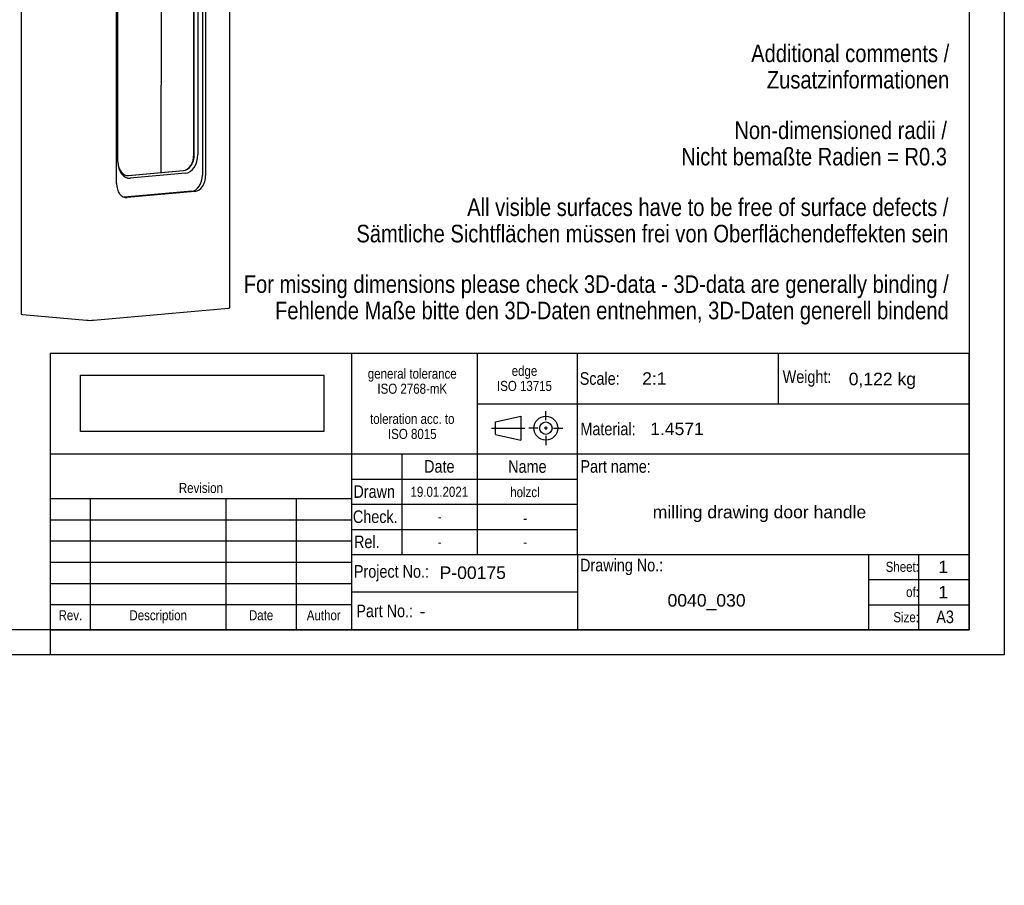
# Model space of a CAD drawing. Header units: millimetres. Extents: x 0 to 522, y -49 to 299.
# Tile 2 of 3: x 224 to 420, y -46 to 126. Entities that reach past the tile are written whole.
import ezdxf
from ezdxf.entities.mleader import LeaderData, LeaderLine
from ezdxf.enums import TextEntityAlignment as Align
from ezdxf.lldxf.tags import DXFTag
from ezdxf.math import Vec2, Vec3

# ---------------------------------------------------------------- set-up
doc = ezdxf.new("R2010")
doc.units = ezdxf.units.MM
for name, color, linetype in [('0040_EKEY_DLINE_', 7, 'Continuous'), ('Default', 7, 'Continuous'), ('Logo', 7, 'Continuous'), ('Rahmen', 7, 'Continuous'), ('Schriftkopf', 7, 'Continuous'), ('Änderungstabelle', 7, 'Continuous')]:
    doc.layers.add(name, color=color, linetype=linetype)
doc.styles.add('SEACAD_Arial_Narrow', font='ARIALN.TTF')
tags = doc.linetypes.add('CENTER2', pattern=[28.575, 19.05, -3.175, 3.175, -3.175]).pattern_tags.tags
tags[10:11] = [DXFTag(74, 4), DXFTag(75, 0), DXFTag(340, '0'), DXFTag(46, 0.0), DXFTag(50, 0.0), DXFTag(44, 0.0), DXFTag(45, 0.0)]
tags[8:9] = [DXFTag(74, 4), DXFTag(75, 0), DXFTag(340, '0'), DXFTag(46, 0.0), DXFTag(50, 0.0), DXFTag(44, 0.0), DXFTag(45, 0.0)]
tags[6:7] = [DXFTag(74, 4), DXFTag(75, 0), DXFTag(340, '0'), DXFTag(46, 0.0), DXFTag(50, 0.0), DXFTag(44, 0.0), DXFTag(45, 0.0)]
tags[4:5] = [DXFTag(74, 4), DXFTag(75, 0), DXFTag(340, '0'), DXFTag(46, 0.0), DXFTag(50, 0.0), DXFTag(44, 0.0), DXFTag(45, 0.0)]
picture_1 = doc.add_image_def('image1.jpg', size_in_pixel=(3001, 696))

# ---------------------------------------------------------------- blocks, each defined once
blk = doc.blocks.new('_DOT')
at = {"color": 0}
blk.add_line((0, 0), (-1, 0), dxfattribs=at)
at = {"color": 0, "const_width": 0.333}
blk.add_lwpolyline([(-0.1665, 0, 1), (0.1665, 0, 1)], format="xyb", close=True, dxfattribs=at)
blk = doc.blocks.new('SE13')
at = {"layer": '0040_EKEY_DLINE_', "color": 7, "linetype": 'Continuous'}
for p, q in [((251.37, 169.91), (224.51, 167.49)), ((252.08, 169.78), (225.92, 167.42)), ((237.95, 166.34), (264.1, 168.69)), ((238.66, 166.21), (265.52, 168.63)), ((264.1, 168.69), (252.08, 169.78)), ((252.08, 169.78), (252.08, 167.61)), ((265.52, 168.76), (252.78, 169.91)), ((265.79, 69.1), (265.81, 168.69)), ((224.22, 167.42), (224.2, 67.83)), ((224.51, 167.36), (237.24, 166.21)), ((225.92, 167.42), (237.95, 166.34)), ((245.33, 143.01), (258.83, 144.23)), ((256.57, 142.21), (245.62, 141.22)), ((245.97, 141.69), (256.93, 142.67)), ((252.07, 141.8), (252.06, 96)), ((260.32, 141.49), (260.31, 95.47)), ((260.95, 141.43), (260.95, 95.42)), ((243.21, 93.82), (243.21, 139.83)), ((258.61, 99.58), (258.62, 139.42)), ((258.69, 99.57), (258.69, 139.41)), ((259.4, 139.41), (259.39, 99.57)), ((243.49, 98.14), (243.5, 137.98)), ((245.54, 95.41), (256.49, 96.4)), ((245.61, 95.41), (256.56, 96.4)), ((256.92, 95.87), (245.96, 94.88)), ((258.19, 92.3), (244.74, 91.08)), ((258.83, 92.24), (245.33, 91.02)), ((238.64, 66.62), (265.5, 69.04)), ((224.5, 67.77), (237.23, 66.62))]:
    blk.add_line(p, q, dxfattribs=at)
for centre, major_axis, ratio, start_param, end_param in [((252.08, 169.84), (1, 0), 0.090266, 0.785869, 2.356665), ((264.81, 168.69), (-1, 0), 0.090266, 2.356665, 3.927462), ((225.22, 167.42), (1, 0), 0.090266, 2.356665, 3.927462), ((237.95, 166.27), (-1, 0), 0.090266, 0.785869, 2.356665), ((258.2, 141.29), (-0.27, -2.99), 0.703889, 1.698221, 2.990733), ((258.83, 141.24), (-0.27, -2.99), 0.703889, 1.698221, 3.269017), ((245.33, 140.02), (-0.27, -2.99), 0.703889, 3.269017, 4.839813), ((245.97, 138.2), (-0.31, -3.49), 0.703889, 3.269017, 4.839813), ((245.62, 138.23), (0.27, 2.99), 0.703889, 0.127424, 1.425378), ((256.57, 139.22), (-0.27, -2.99), 0.703889, 1.698221, 3.269017), ((256.5, 139.23), (-0.27, -2.99), 0.703889, 1.698221, 3.124773), ((256.92, 139.19), (-0.31, -3.49), 0.703889, 1.698221, 3.269017), ((245.61, 98.4), (0.27, 2.99), 0.703889, 1.71594, 3.269017), ((245.96, 98.36), (0.31, 3.49), 0.703889, 1.698221, 3.269017), ((256.49, 99.39), (-0.27, -2.99), 0.703889, 0.127424, 1.698221), ((256.56, 99.38), (-0.27, -2.99), 0.703889, 0.127424, 1.698221), ((256.92, 99.35), (0.31, 3.49), 0.703889, 3.269017, 4.839813), ((245.54, 98.4), (0.27, 2.99), 0.703889, 3.158412, 3.269017), ((258.19, 95.28), (-0.27, -2.99), 0.703889, 0.127424, 1.698221), ((258.83, 95.23), (0.27, 2.99), 0.703889, 3.269017, 4.839813), ((245.33, 94.01), (0.27, 2.99), 0.703889, 1.698221, 3.269017), ((264.79, 69.1), (-1, 0), 0.090266, 2.356665, 3.141593), ((225.2, 67.83), (1, 0), 0.090266, 3.141593, 3.927462), ((237.94, 66.68), (1, 0), 0.090266, 3.927462, 5.498258)]:
    blk.add_ellipse(centre, major_axis=major_axis, ratio=ratio, start_param=start_param, end_param=end_param, dxfattribs=at)
blk = doc.blocks.new('Logo')
image = blk.add_image(picture_1, insert=(-51.07, -11.71), size_in_units=(48.43, 11.23))
image.dxf.flags = 7
blk = doc.blocks.new('SE15')
at = {"color": 7, "linetype": 'Continuous'}
for p, q in [((-0.01, 26.1), (59.99, 26.1)), ((7.99, 26.1), (7.99, 21.87)), ((34.99, 26.1), (34.99, 21.87)), ((48.99, 26.1), (48.99, 21.87)), ((-0.01, 21.87), (59.99, 21.87)), ((7.99, 21.87), (7.99, 17.65)), ((34.99, 21.87), (34.99, 17.65)), ((48.99, 21.87), (48.99, 17.65)), ((-0.01, 17.65), (59.99, 17.65)), ((7.99, 17.65), (7.99, 13.43)), ((34.99, 17.65), (34.99, 13.43)), ((48.99, 17.65), (48.99, 13.43)), ((-0.01, 13.43), (59.99, 13.43)), ((7.99, 13.43), (7.99, 9.21)), ((34.99, 13.43), (34.99, 9.21)), ((48.99, 13.43), (48.99, 9.21)), ((-0.01, 9.21), (59.99, 9.21)), ((7.99, 9.21), (7.99, 4.98)), ((34.99, 9.21), (34.99, 4.98)), ((48.99, 9.21), (48.99, 4.98)), ((-0.01, 4.98), (59.99, 4.98)), ((7.99, 4.98), (7.99, -0.02)), ((34.99, 4.98), (34.99, -0.02)), ((48.99, 4.98), (48.99, -0.02))]:
    blk.add_line(p, q, dxfattribs=at)
at = {"color": 7, "linetype": 'Continuous', "style": 'SEACAD_Arial_Narrow'}
for s, p in [('Revision', (25.62, 29.21)), ('Description', (15.78, 3.87)), ('Author', (51.1, 3.87)), ('Rev.', (1.67, 3.87)), ('Date', (39.58, 3.87))]:
    blk.add_text(s, height=2, dxfattribs=at).set_placement(p, align=Align.TOP_LEFT)
blk = doc.blocks.new('Änderungstabelle')
blk.add_blockref('SE15', (0, 0))
blk = doc.blocks.new('SEANNOT_GROUP19')
at = {"layer": 'Rahmen', "color": 7, "linetype": 'CENTER2'}
for p, q in [((0, 1.56), (0, 3.38)), ((-1.56, 0), (-3.38, 0)), ((0.31, 0), (-0.31, 0)), ((0, 0.31), (0, -0.31)), ((1.56, 0), (3.38, 0)), ((0, -1.56), (0, -3.38))]:
    blk.add_line(p, q, dxfattribs=at)
blk = doc.blocks.new('SEANNOT_GROUP20')
at = {"layer": 'Rahmen', "color": 7, "linetype": 'CENTER2'}
blk.add_line((-10.8, 0), (-4.15, 0), dxfattribs=at)
blk = doc.blocks.new('Projektionsmethode_Projektionsmethode_1')
at = {"layer": 'Rahmen', "color": 7, "linetype": 'Continuous'}
for p, q in [((-10, 1.25), (-5, 2.38)), ((-5, 2.38), (-5, -2.38)), ((-10, -1.25), (-10, 1.25)), ((-10, -1.25), (-5, -2.38))]:
    blk.add_line(p, q, dxfattribs=at)
for radius in [2.38, 1.25]:
    blk.add_circle((0, 0), radius, dxfattribs=at)
at = {"layer": 'Rahmen'}
for name in ['SEANNOT_GROUP19', 'SEANNOT_GROUP20']:
    blk.add_blockref(name, (0, 0), dxfattribs=at)
blk = doc.blocks.new('Schriftkopf')
at = {"layer": 'Default', "color": 7, "linetype": 'Continuous'}
for p, q in [((-78, 15), (-78, 55)), ((-78, 15), (-78, 0)), ((-78, 7.5), (-123, 7.5))]:
    blk.add_line(p, q, dxfattribs=at)
at = {"layer": 'Schriftkopf', "color": 7, "linetype": 'Continuous'}
for p, q in [((0, 55), (-183, 55)), ((-183, 55), (-183, 0)), ((-123, 55), (-123, 0)), ((-98, 55), (-98, 15)), ((-38, 55), (-38, 45)), ((0, 0), (0, 55)), ((-98, 45), (0, 45)), ((-183, 35), (0, 35)), ((-113, 35), (-113, 15)), ((-123, 30), (-78, 30)), ((-123, 25), (-78, 25)), ((-123, 20), (-78, 20)), ((-123, 15), (0, 15)), ((-20, 0), (-20, 15)), ((-10, 0), (-10, 15)), ((-20, 10), (0, 10)), ((-20, 5), (0, 5)), ((-183, 0), (0, 0)), ((-18, 0), (-8, 0))]:
    blk.add_line(p, q, dxfattribs=at)
at = {"layer": 'Logo', "color": 7}
blk.add_blockref('Logo', (-125.9, 51.18), dxfattribs=at)
at = {"layer": 'Schriftkopf', "color": 7}
blk.add_blockref('Projektionsmethode_Projektionsmethode_1', (-84.3, 40.14), dxfattribs=at)
at = {"layer": 'Änderungstabelle', "color": 7}
blk.add_blockref('Änderungstabelle', (-183, 0.03), dxfattribs=at)
at = {"layer": 'Schriftkopf'}
for s, insert, char_height, width, attachment_point in [('{\\fArial Narrow|b0||i0||c0|p34;\\C7;\\H2.5;\\W1.;Scale:}', (-69.59, 50), 2.5, 8.4127, 6), ('{\\fArial Narrow|b0||i0||c0|p34;\\C7;\\H2.5;\\W1.;Weight:}', (-27.43, 50), 2.5, 10.5678, 6), ('{\\fArial Narrow|b0||i0||c0|p34;\\C7;\\H2.5;\\W1.;Material:}', (-66.43, 39.96), 2.5, 11.5712, 6), ('{\\fArial Narrow|b0||i0||c0|p34;\\C7;\\H2.5;\\W1.;Part name:}', (-63.4, 32.5), 2.5, 14.6005, 6), ('{\\fArial Narrow|b0||i0||c0|p34;\\C7;\\H2.5;\\W1.;Date}', (-105.51, 32.51), 2.5, 15.0365, 5), ('{\\fArial Narrow|b0||i0||c0|p34;\\C7;\\H2.5;\\W1.;Name}', (-87.98, 32.49), 2.5, 19.9685, 5), ('{\\fArial Narrow|b0||i0||c0|p34;\\C7;\\H2.5;\\W1.;Drawn}', (-114.34, 27.5), 2.5, 8.6615, 6), ('{\\fArial Narrow|b0||i0||c0|p34;\\C7;\\H2.5;\\W1.;Check.}', (-113.81, 22.5), 2.5, 9.1952, 6), ('{\\fArial Narrow|b0||i0||c0|p34;\\C7;\\H2.5;\\W1.;Rel.}', (-117.4, 17.5), 2.5, 5.6051, 6), ('{\\fArial Narrow|b0||i0||c0|p34;\\C7;\\H2.5;\\W1.;Drawing No.:}', (-60.93, 12.51), 2.5, 17.0756, 6), ('{\\fArial Narrow|b0||i0||c0|p34;\\C7;\\H2.5;\\W1.;Project No.:}', (-107.56, 11.25), 2.5, 15.4372, 6), ('{\\fArial Narrow|b0||i0||c0|p34;\\C7;\\H2.;\\W1.;Sheet:}', (-10, 12.53), 2, 10.0078, 6), ('{\\fArial Narrow|b0||i0||c0|p34;\\C7;\\H2.;\\W1.;of:}', (-10.01, 7.5), 2, 10.0035, 6), ('{\\fArial Narrow|b0||i0||c0|p34;\\C7;\\H2.5;\\W1.;Part No.:}', (-110.73, 3.75), 2.5, 12.2716, 6), ('{\\fArial Narrow|b0||i0||c0|p34;\\C7;\\H2.;\\W1.;Size:}', (-10, 2.5), 2, 10.0122, 6)]:
    blk.add_mtext(s, dxfattribs=dict(at, insert=insert, char_height=char_height, width=width, attachment_point=attachment_point))
at = {"layer": 'Schriftkopf', "color": 7, "linetype": 'Continuous'}
ml = blk.add_multileader_mtext('Standard', dxfattribs=at)
ml.set_content('{\\pxsm0.9;\\fArial Narrow|b0||i0||c0|p34;\\W1.;general tolerance\\PISO 2768-mK\\P\\Ptoleration acc. to\\PISO 8015\\P}', color=256)
ml.set_leader_properties()
ml.set_arrow_properties(name='DOT')
ml.build(insert=Vec2(0, 0))
ml.multileader.update_dxf_attribs({"leader_type": 0, "dogleg_length": 0, "arrow_head_size": 2})
ctx = ml.context
ctx.base_point, ctx.char_height, ctx.arrow_head_size, ctx.landing_gap_size = Vec3(-121.68, 50.97), 2, 2, 0.7
ctx.text_align_type = 1
ctx.mtext.insert, ctx.mtext.alignment = Vec3(-110.9, 51.99), 2
ml = blk.add_multileader_mtext('Standard', dxfattribs=at)
ml.set_content('{\\pxsm0.9;\\fArial Narrow|b0||i0||c0|p34;\\W1.;edge\\PISO 13715\\P}', color=256)
ml.set_leader_properties()
ml.set_arrow_properties(name='DOT')
ml.build(insert=Vec2(0, 0))
ml.multileader.update_dxf_attribs({"leader_type": 0, "dogleg_length": 0, "arrow_head_size": 2})
ctx = ml.context
ctx.base_point, ctx.char_height, ctx.arrow_head_size, ctx.landing_gap_size = Vec3(-95.88, 51.52), 2, 2, 0.7
ctx.text_align_type = 1
ctx.mtext.insert, ctx.mtext.alignment = Vec3(-88.55, 52.54), 2
ml = blk.add_multileader_mtext('Standard', dxfattribs=at)
ml.set_content('{\\pxsm0.9;\\fArial|b0||i0||c0|p34;\\W1.;2:1\\P}', color=256)
ml.set_leader_properties()
ml.set_arrow_properties(name='DOT')
ml.build(insert=Vec2(0, 0))
ml.multileader.update_dxf_attribs({"leader_type": 0, "dogleg_length": 0, "arrow_head_size": 2.5})
ctx = ml.context
ctx.base_point, ctx.char_height, ctx.arrow_head_size, ctx.landing_gap_size = Vec3(-67.12, 50.01), 2.5, 2.5, 0.875
ctx.mtext.insert = Vec3(-65.12, 51.26)
ml = blk.add_multileader_mtext('Standard', dxfattribs=at)
ml.set_content('{\\pxsm0.9;\\fArial|b0||i0||c0|p34;\\W1.;0,122 kg\\P}', color=256)
ml.set_leader_properties()
ml.set_arrow_properties(name='DOT')
ml.build(insert=Vec2(0, 0))
ml.multileader.update_dxf_attribs({"leader_type": 0, "dogleg_length": 0, "arrow_head_size": 2.5})
ctx = ml.context
ctx.base_point, ctx.char_height, ctx.arrow_head_size, ctx.landing_gap_size = Vec3(-25.98, 49.57), 2.5, 2.5, 0.875
ctx.mtext.insert = Vec3(-23.98, 51.18)
ml = blk.add_multileader_mtext('Standard', dxfattribs=at)
ml.set_content('{\\pxsm0.9;\\fArial|b0||i0||c0|p34;\\W1.;1.4571\\P}', color=256)
ml.set_leader_properties()
ml.set_arrow_properties(name='DOT')
ml.build(insert=Vec2(0, 0))
ml.multileader.update_dxf_attribs({"leader_type": 0, "dogleg_length": 0, "arrow_head_size": 2.5})
ctx = ml.context
ctx.base_point, ctx.char_height, ctx.arrow_head_size, ctx.landing_gap_size = Vec3(-65.52, 39.98), 2.5, 2.5, 0.875
ctx.mtext.insert = Vec3(-63.52, 41.25)
ml = blk.add_multileader_mtext('Standard', dxfattribs=at)
ml.set_content('{\\pxsm0.9;\\fArial Narrow|b0||i0||c0|p34;\\W1.;19.01.2021\\P}', color=256)
ml.set_leader_properties()
ml.set_arrow_properties(name='DOT')
ml.build(insert=Vec2(0, 0))
ml.multileader.update_dxf_attribs({"leader_type": 0, "dogleg_length": 0, "arrow_head_size": 2})
ctx = ml.context
ctx.base_point, ctx.char_height, ctx.arrow_head_size, ctx.landing_gap_size = Vec3(-112.91, 27.45), 2, 2, 0.7
ctx.text_align_type = 1
ctx.mtext.insert, ctx.mtext.alignment = Vec3(-105.51, 28.47), 2
ml = blk.add_multileader_mtext('Standard', dxfattribs=at)
ml.set_content('{\\pxsm0.9;\\fArial Narrow|b0||i0||c0|p34;\\W1.;holzcl\\P}', color=256)
ml.set_leader_properties()
ml.set_arrow_properties(name='DOT')
ml.build(insert=Vec2(0, 0))
ml.multileader.update_dxf_attribs({"leader_type": 0, "dogleg_length": 0, "arrow_head_size": 2})
ctx = ml.context
ctx.base_point, ctx.char_height, ctx.arrow_head_size, ctx.landing_gap_size = Vec3(-93.23, 27.4), 2, 2, 0.7
ctx.text_align_type = 1
ctx.mtext.insert, ctx.mtext.alignment = Vec3(-88.46, 28.41), 2
ml = blk.add_multileader_mtext('Standard', dxfattribs=at)
ml.set_content('{\\pxsm0.9;\\fArial|b0||i0||c0|p34;\\W1.;milling drawing door handle\\P}', color=256)
ml.set_leader_properties()
ml.set_arrow_properties(name='DOT')
ml.build(insert=Vec2(0, 0))
ml.multileader.update_dxf_attribs({"leader_type": 0, "dogleg_length": 0, "arrow_head_size": 2.5})
ctx = ml.context
ctx.base_point, ctx.char_height, ctx.arrow_head_size, ctx.landing_gap_size = Vec3(-65.01, 23.08), 2.5, 2.5, 0.875
ctx.mtext.insert = Vec3(-63.01, 24.7)
ml = blk.add_multileader_mtext('Standard', dxfattribs=at)
ml.set_content('{\\pxsm0.9;\\fArial Narrow|b0||i0||c0|p34;\\W1.;-\\P}', color=256)
ml.set_leader_properties()
ml.set_arrow_properties(name='DOT')
ml.build(insert=Vec2(0, 0))
ml.multileader.update_dxf_attribs({"leader_type": 0, "dogleg_length": 0, "arrow_head_size": 2})
ctx = ml.context
ctx.base_point, ctx.char_height, ctx.arrow_head_size, ctx.landing_gap_size = Vec3(-107.74, 22.51), 2, 2, 0.7
ctx.text_align_type = 1
ctx.mtext.insert, ctx.mtext.alignment = Vec3(-105.43, 23.51), 2
ml = blk.add_multileader_mtext('Standard', dxfattribs=at)
ml.set_content('{\\pxsm0.9;\\fArial Narrow|b0||i0||c0|p34;\\W1.;-\\P}', color=256)
ml.set_leader_properties()
ml.set_arrow_properties(name='DOT')
ml.build(insert=Vec2(0, 0))
ml.multileader.update_dxf_attribs({"leader_type": 0, "dogleg_length": 0, "arrow_head_size": 2})
ctx = ml.context
ctx.base_point, ctx.char_height, ctx.arrow_head_size, ctx.landing_gap_size = Vec3(-90.73, 22.23), 2, 2, 0.7
ctx.text_align_type = 1
ctx.mtext.insert, ctx.mtext.alignment = Vec3(-88.42, 23.23), 2
ml = blk.add_multileader_mtext('Standard', dxfattribs=at)
ml.set_content('{\\pxsm0.9;\\fArial Narrow|b0||i0||c0|p34;\\W1.;-\\P}', color=256)
ml.set_leader_properties()
ml.set_arrow_properties(name='DOT')
ml.build(insert=Vec2(0, 0))
ml.multileader.update_dxf_attribs({"leader_type": 0, "dogleg_length": 0, "arrow_head_size": 2})
ctx = ml.context
ctx.base_point, ctx.char_height, ctx.arrow_head_size, ctx.landing_gap_size = Vec3(-107.74, 17.47), 2, 2, 0.7
ctx.text_align_type = 1
ctx.mtext.insert, ctx.mtext.alignment = Vec3(-105.43, 18.47), 2
ml = blk.add_multileader_mtext('Standard', dxfattribs=at)
ml.set_content('{\\pxsm0.9;\\fArial Narrow|b0||i0||c0|p34;\\W1.;-\\P}', color=256)
ml.set_leader_properties()
ml.set_arrow_properties(name='DOT')
ml.build(insert=Vec2(0, 0))
ml.multileader.update_dxf_attribs({"leader_type": 0, "dogleg_length": 0, "arrow_head_size": 2})
ctx = ml.context
ctx.base_point, ctx.char_height, ctx.arrow_head_size, ctx.landing_gap_size = Vec3(-90.73, 17.47), 2, 2, 0.7
ctx.text_align_type = 1
ctx.mtext.insert, ctx.mtext.alignment = Vec3(-88.42, 18.47), 2
ml = blk.add_multileader_mtext('Standard', dxfattribs=at)
ml.set_content('{\\pxsm0.9;\\fArial|b0||i0||c0|p34;\\W1.;1\\P}', color=256)
ml.set_leader_properties()
ml.set_arrow_properties(name='DOT')
ml.build(insert=Vec2(0, 0))
ml.multileader.update_dxf_attribs({"leader_type": 0, "dogleg_length": 0, "arrow_head_size": 2.5})
ctx = ml.context
ctx.base_point, ctx.char_height, ctx.arrow_head_size, ctx.landing_gap_size = Vec3(-8.13, 12.53), 2.5, 2.5, 0.875
ctx.mtext.insert = Vec3(-6.13, 13.78)
ml = blk.add_multileader_mtext('Standard', dxfattribs=at)
ml.set_content('{\\pxsm0.9;\\fArial|b0||i0||c0|p34;\\W1.;P-00175\\P}', color=256)
ml.set_leader_properties()
ml.set_arrow_properties(name='DOT')
ml.build(insert=Vec2(0, 0))
ml.multileader.update_dxf_attribs({"leader_type": 0, "dogleg_length": 0, "arrow_head_size": 2.5})
ctx = ml.context
ctx.base_point, ctx.char_height, ctx.arrow_head_size, ctx.landing_gap_size = Vec3(-107.45, 11.35), 2.5, 2.5, 0.875
ctx.mtext.insert = Vec3(-105.45, 12.62)
ml = blk.add_multileader_mtext('Standard', dxfattribs=at)
ml.set_content('{\\pxsm0.9;\\fArial|b0||i0||c0|p34;\\W1.;1\\P}', color=256)
ml.set_leader_properties()
ml.set_arrow_properties(name='DOT')
ml.build(insert=Vec2(0, 0))
ml.multileader.update_dxf_attribs({"leader_type": 0, "dogleg_length": 0, "arrow_head_size": 2.5})
ctx = ml.context
ctx.base_point, ctx.char_height, ctx.arrow_head_size, ctx.landing_gap_size = Vec3(-8.13, 7.5), 2.5, 2.5, 0.875
ctx.mtext.insert = Vec3(-6.13, 8.75)
ml = blk.add_multileader_mtext('Standard', dxfattribs=at)
ml.set_content('{\\pxsm0.9;\\fArial|b0||i0||c0|p34;\\W1.;0040_030\\P}', color=256)
ml.set_leader_properties()
ml.set_arrow_properties(name='DOT')
ml.build(insert=Vec2(0, 0))
ml.multileader.update_dxf_attribs({"leader_type": 0, "dogleg_length": 0, "arrow_head_size": 2.5})
ctx = ml.context
ctx.base_point, ctx.char_height, ctx.arrow_head_size, ctx.landing_gap_size = Vec3(-62.06, 5.53), 2.5, 2.5, 0.875
ctx.mtext.insert = Vec3(-60.06, 7.12)
ml = blk.add_multileader_mtext('Standard', dxfattribs=at)
ml.set_content('{\\pxsm0.9;\\fArial|b0||i0||c0|p34;\\W1.;-\\P}', color=256)
ml.set_leader_properties()
ml.set_arrow_properties(name='DOT')
ml.build(insert=Vec2(0, 0))
ml.multileader.update_dxf_attribs({"leader_type": 0, "dogleg_length": 0, "arrow_head_size": 2.5})
ctx = ml.context
ctx.base_point, ctx.char_height, ctx.arrow_head_size, ctx.landing_gap_size = Vec3(-111.43, 3.69), 2.5, 2.5, 0.875
ctx.mtext.insert = Vec3(-109.43, 4.94)

msp = doc.modelspace()

# ---------------------------------------------------------------- linework, layer by layer
at = {"layer": 'Rahmen', "color": 7, "linetype": 'Continuous'}
for p, q in [((420, 297), (420, 0)), ((413, 292), (413, 5)), ((413, 5), (20, 5)), ((230, 5), (230, 0)), ((420, 0), (0, 0))]:
    msp.add_line(p, q, dxfattribs=at)

# ---------------------------------------------------------------- block references
at = {"layer": 'Default'}
msp.add_blockref('SE13', (0, 0), dxfattribs=at)
at = {"layer": 'Schriftkopf', "color": 7}
msp.add_blockref('Schriftkopf', (413, 5), dxfattribs=at)

# ---------------------------------------------------------------- texts
at = {"layer": 'Schriftkopf', "insert": (406.457, 8.831), "char_height": 2.5, "width": 3.81251, "attachment_point": 1}
msp.add_mtext('{\\fArial Narrow|b0||i0||c0|p34;\\C7;\\H2.5;\\W1.;A3}', dxfattribs=at)

# ---------------------------------------------------------------- leaders
at = {"layer": 'Default', "color": 7, "linetype": 'Continuous'}
ml = msp.add_multileader_mtext('Standard', dxfattribs=at)
ml.set_content('{\\pxsm0.9;\\fArial Narrow|b0||i0||c0|p34;\\W1.;Additional comments /\\PZusatzinformationen\\P}', color=256)
ml.set_leader_properties()
ml.set_arrow_properties(name='DOT')
ml.build(insert=Vec2(0, 0))
ml.multileader.update_dxf_attribs({"leader_type": 0, "dogleg_length": 0, "arrow_head_size": 3.5})
ctx = ml.context
ctx.base_point, ctx.char_height, ctx.arrow_head_size, ctx.landing_gap_size = Vec3(367.567, 119.707), 3.5, 3.5, 1.225
ctx.text_align_type = 2
ctx.mtext.insert, ctx.mtext.alignment = Vec3(409.037, 121.487), 3
ml = msp.add_multileader_mtext('Standard', dxfattribs=at)
ml.set_content('{\\pxsm0.9;\\fArial Narrow|b0||i0||c0|p34;\\W1.;Non-dimensioned radii /\\PNicht bemaßte Radien = R0.3\\P}', color=256)
ml.set_leader_properties()
ml.set_arrow_properties(name='DOT')
ml.build(insert=Vec2(0, 0))
ml.multileader.update_dxf_attribs({"leader_type": 0, "dogleg_length": 0, "arrow_head_size": 3.5})
ctx = ml.context
ctx.base_point, ctx.char_height, ctx.arrow_head_size, ctx.landing_gap_size = Vec3(354.124, 104.397), 3.5, 3.5, 1.225
ctx.text_align_type = 2
ctx.mtext.insert, ctx.mtext.alignment = Vec3(408.585, 106.177), 3
ml = msp.add_multileader_mtext('Standard', dxfattribs=at)
ml.set_content('{\\pxsm0.9;\\fArial Narrow|b0||i0||c0|p34;\\W1.;All visible surfaces have to be free of surface defects /\\PSämtliche Sichtflächen müssen frei von Oberflächendeffekten sein\\P}', color=256)
ml.set_leader_properties()
ml.set_arrow_properties(name='DOT')
ml.build(insert=Vec2(0, 0))
ml.multileader.update_dxf_attribs({"leader_type": 0, "dogleg_length": 0, "arrow_head_size": 3.5})
ctx = ml.context
ctx.base_point, ctx.char_height, ctx.arrow_head_size, ctx.landing_gap_size = Vec3(289.374, 89.087), 3.5, 3.5, 1.225
ctx.text_align_type = 2
ctx.mtext.insert, ctx.mtext.alignment = Vec3(408.881, 90.866), 3
ml = msp.add_multileader_mtext('Standard', dxfattribs=at)
ml.set_content('{\\pxsm0.9;\\fArial Narrow|b0||i0||c0|p34;\\W1.;For missing dimensions please check 3D-data - 3D-data are generally binding /\\PFehlende Maße bitte den 3D-Daten entnehmen, 3D-Daten generell bindend\\P}', color=256)
ml.set_leader_properties()
ml.set_arrow_properties(name='DOT')
ml.build(insert=Vec2(0, 0))
ml.multileader.update_dxf_attribs({"leader_type": 0, "dogleg_length": 0, "arrow_head_size": 3.5})
ctx = ml.context
ctx.base_point, ctx.char_height, ctx.arrow_head_size, ctx.landing_gap_size = Vec3(266.783, 73.293), 3.5, 3.5, 1.225
ctx.text_align_type = 2
ctx.mtext.insert, ctx.mtext.alignment = Vec3(408.934, 75.556), 3

doc.saveas('drawing.dxf')
